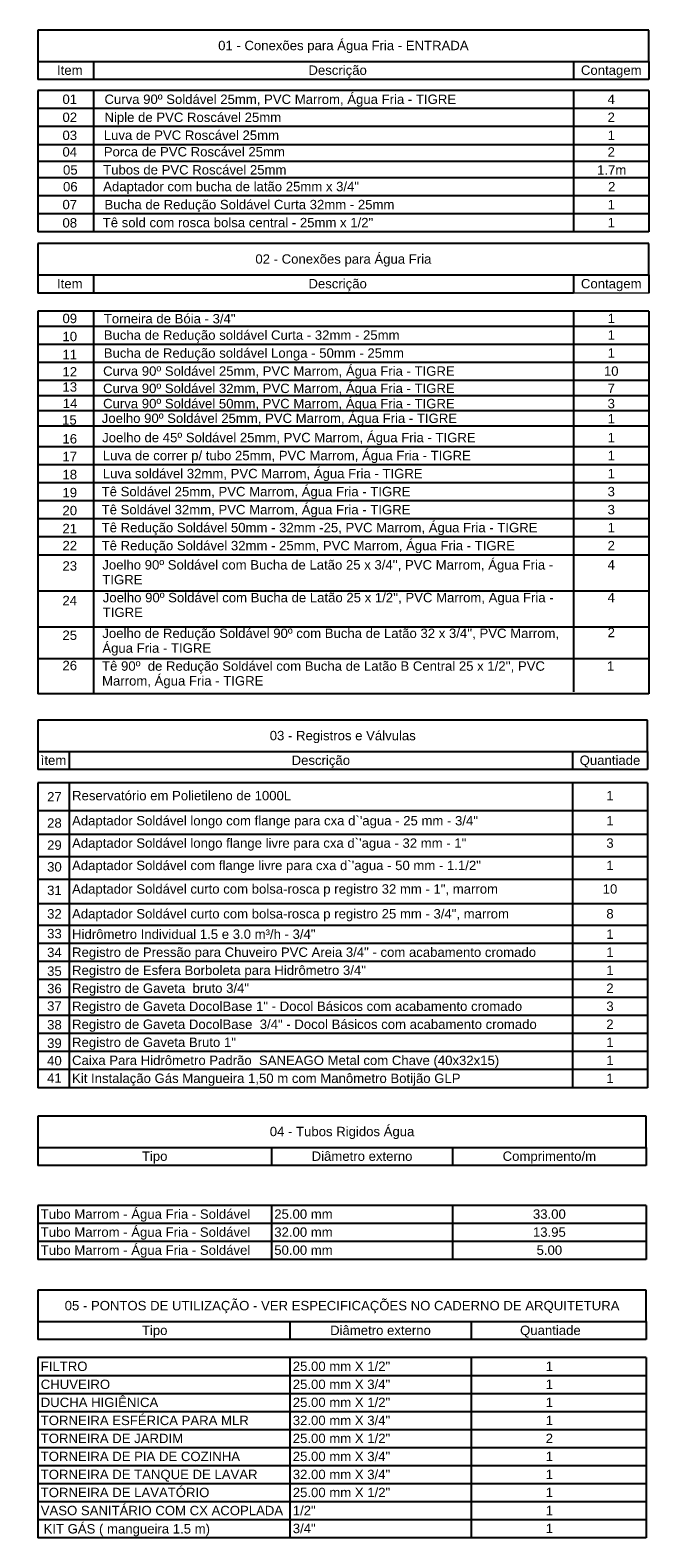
# Model space of a CAD drawing. Header units: millimetres. Extents: x -20654 to 2526, y -8238 to 977.
# Tile 65 of 218: x -10365.49 to -10356.54, y -4103.34 to -4081.52. Entities that reach past the tile are written whole.
import ezdxf

# ---------------------------------------------------------------- set-up
doc = ezdxf.new("R2010")
doc.units = ezdxf.units.MM
doc.layers.add('A-DETL-THIN', color=151, linetype='Continuous')
doc.layers.add('G-ANNO-SCHD', color=7, linetype='Continuous')
doc.styles.add('Arial_10', font='arial.ttf', dxfattribs={"height": 0.003175})

msp = doc.modelspace()

# ---------------------------------------------------------------- linework, layer by layer
at = {"layer": 'A-DETL-THIN', "lineweight": 9}
for p, q in [((-10356.539, -4085.326), (-10357.628, -4085.326)), ((-10361.731, -4103.081), (-10365.377, -4103.081))]:
    msp.add_line(p, q, dxfattribs=at)
at = {"layer": 'G-ANNO-SCHD'}
for p, q in [((-10365.377, -4081.522), (-10365.377, -4081.976)), ((-10356.539, -4081.522), (-10365.377, -4081.522)), ((-10356.539, -4081.976), (-10356.539, -4081.522)), ((-10365.377, -4081.976), (-10365.377, -4082.236)), ((-10365.377, -4081.976), (-10356.539, -4081.976)), ((-10364.571, -4081.976), (-10364.571, -4082.236)), ((-10357.628, -4081.976), (-10357.628, -4082.236)), ((-10356.539, -4081.976), (-10356.539, -4082.236)), ((-10364.455, -4082.236), (-10365.377, -4082.236)), ((-10357.628, -4082.236), (-10364.455, -4082.236)), ((-10356.539, -4082.236), (-10357.628, -4082.236)), ((-10364.455, -4082.397), (-10365.377, -4082.397)), ((-10365.377, -4082.397), (-10365.377, -4082.658)), ((-10364.571, -4082.397), (-10364.571, -4082.658)), ((-10357.628, -4082.397), (-10364.455, -4082.397)), ((-10356.539, -4082.397), (-10357.628, -4082.397)), ((-10357.628, -4082.397), (-10357.628, -4082.658)), ((-10356.539, -4082.397), (-10356.539, -4082.658)), ((-10364.455, -4082.658), (-10365.377, -4082.658)), ((-10365.377, -4082.658), (-10365.377, -4082.918)), ((-10364.571, -4082.658), (-10364.571, -4082.918)), ((-10357.628, -4082.658), (-10364.455, -4082.658)), ((-10356.539, -4082.658), (-10357.628, -4082.658)), ((-10357.628, -4082.658), (-10357.628, -4082.918)), ((-10356.539, -4082.658), (-10356.539, -4082.918)), ((-10364.455, -4082.918), (-10365.377, -4082.918)), ((-10365.377, -4082.918), (-10365.377, -4083.399)), ((-10364.571, -4082.918), (-10364.571, -4083.399)), ((-10357.628, -4082.918), (-10364.455, -4082.918)), ((-10356.539, -4082.918), (-10357.628, -4082.918)), ((-10357.628, -4082.918), (-10357.628, -4083.399)), ((-10356.539, -4082.918), (-10356.539, -4083.399)), ((-10364.462, -4083.184), (-10365.385, -4083.184)), ((-10357.635, -4083.184), (-10364.462, -4083.184)), ((-10356.547, -4083.184), (-10357.635, -4083.184)), ((-10364.462, -4083.424), (-10365.385, -4083.424)), ((-10365.377, -4083.399), (-10365.377, -4083.66)), ((-10364.571, -4083.399), (-10364.571, -4083.66)), ((-10357.635, -4083.424), (-10364.462, -4083.424)), ((-10356.547, -4083.424), (-10357.635, -4083.424)), ((-10357.628, -4083.399), (-10357.628, -4083.66)), ((-10356.539, -4083.399), (-10356.539, -4083.66)), ((-10364.455, -4083.66), (-10365.377, -4083.66)), ((-10365.377, -4083.66), (-10365.377, -4083.921)), ((-10364.571, -4083.66), (-10364.571, -4083.921)), ((-10357.628, -4083.66), (-10364.455, -4083.66)), ((-10356.539, -4083.66), (-10357.628, -4083.66)), ((-10357.628, -4083.66), (-10357.628, -4083.921)), ((-10356.539, -4083.66), (-10356.539, -4083.921)), ((-10364.455, -4083.921), (-10365.377, -4083.921)), ((-10365.377, -4083.921), (-10365.377, -4084.442)), ((-10364.571, -4083.921), (-10364.571, -4084.442)), ((-10357.628, -4083.921), (-10364.455, -4083.921)), ((-10356.539, -4083.921), (-10357.628, -4083.921)), ((-10357.628, -4083.921), (-10357.628, -4084.442)), ((-10356.539, -4083.921), (-10356.539, -4084.442)), ((-10364.455, -4084.181), (-10365.377, -4084.181)), ((-10357.628, -4084.181), (-10364.455, -4084.181)), ((-10356.539, -4084.181), (-10357.628, -4084.181)), ((-10364.455, -4084.442), (-10365.377, -4084.442)), ((-10357.628, -4084.442), (-10364.455, -4084.442)), ((-10356.539, -4084.442), (-10357.628, -4084.442)), ((-10365.377, -4084.612), (-10365.377, -4085.065)), ((-10356.539, -4084.612), (-10365.377, -4084.612)), ((-10356.539, -4085.065), (-10356.539, -4084.612)), ((-10365.377, -4085.065), (-10365.377, -4085.326)), ((-10365.377, -4085.065), (-10356.539, -4085.065)), ((-10364.571, -4085.065), (-10364.571, -4085.326)), ((-10357.628, -4085.065), (-10357.628, -4085.326)), ((-10356.539, -4085.065), (-10356.539, -4085.326)), ((-10364.455, -4085.326), (-10365.377, -4085.326)), ((-10357.628, -4085.326), (-10364.455, -4085.326)), ((-10364.455, -4085.589), (-10365.377, -4085.589)), ((-10365.377, -4085.589), (-10365.377, -4086.331)), ((-10364.455, -4085.589), (-10365.377, -4085.589)), ((-10364.571, -4085.589), (-10364.571, -4086.07)), ((-10357.628, -4085.589), (-10364.455, -4085.589)), ((-10357.628, -4085.589), (-10364.455, -4085.589)), ((-10356.539, -4085.589), (-10357.628, -4085.589)), ((-10357.628, -4085.589), (-10357.628, -4086.07)), ((-10356.539, -4085.589), (-10357.628, -4085.589)), ((-10356.539, -4085.589), (-10356.539, -4086.331)), ((-10364.455, -4085.809), (-10365.377, -4085.809)), ((-10364.571, -4085.809), (-10364.571, -4086.07)), ((-10357.628, -4085.809), (-10364.455, -4085.809)), ((-10356.539, -4085.809), (-10357.628, -4085.809)), ((-10357.628, -4085.809), (-10357.628, -4086.07)), ((-10364.455, -4086.07), (-10365.377, -4086.07)), ((-10364.455, -4086.07), (-10365.377, -4086.07)), ((-10364.571, -4086.07), (-10364.571, -4086.331)), ((-10357.628, -4086.07), (-10364.455, -4086.07)), ((-10357.628, -4086.07), (-10364.455, -4086.07)), ((-10356.539, -4086.07), (-10357.628, -4086.07)), ((-10356.539, -4086.07), (-10357.628, -4086.07)), ((-10357.628, -4086.07), (-10357.628, -4086.331)), ((-10364.455, -4086.331), (-10365.377, -4086.331)), ((-10365.377, -4086.331), (-10365.377, -4086.592)), ((-10365.377, -4086.331), (-10365.377, -4087.031)), ((-10364.455, -4086.331), (-10365.377, -4086.331)), ((-10364.571, -4086.331), (-10364.571, -4086.812)), ((-10364.571, -4086.331), (-10364.571, -4086.592)), ((-10364.571, -4086.331), (-10364.571, -4086.592)), ((-10357.628, -4086.331), (-10364.455, -4086.331)), ((-10357.628, -4086.331), (-10364.455, -4086.331)), ((-10356.539, -4086.331), (-10357.628, -4086.331)), ((-10357.628, -4086.331), (-10357.628, -4087.031)), ((-10357.628, -4086.331), (-10357.628, -4086.592)), ((-10357.628, -4086.331), (-10357.628, -4086.592)), ((-10356.539, -4086.331), (-10357.628, -4086.331)), ((-10356.539, -4086.331), (-10356.539, -4086.812)), ((-10356.539, -4086.331), (-10356.539, -4086.592)), ((-10364.455, -4086.592), (-10365.377, -4086.592)), ((-10357.628, -4086.592), (-10364.455, -4086.592)), ((-10356.539, -4086.592), (-10357.628, -4086.592)), ((-10364.455, -4086.812), (-10365.377, -4086.812)), ((-10364.571, -4086.812), (-10364.571, -4088.075)), ((-10357.628, -4086.812), (-10364.455, -4086.812)), ((-10356.539, -4086.812), (-10357.628, -4086.812)), ((-10356.539, -4086.812), (-10356.539, -4088.075)), ((-10365.377, -4087.031), (-10365.377, -4088.075)), ((-10364.455, -4087.031), (-10365.377, -4087.031)), ((-10357.628, -4087.031), (-10364.455, -4087.031)), ((-10357.628, -4087.031), (-10357.628, -4088.075)), ((-10356.539, -4087.031), (-10357.628, -4087.031)), ((-10357.628, -4087.251), (-10365.377, -4087.251)), ((-10356.539, -4087.251), (-10357.628, -4087.251)), ((-10357.628, -4087.292), (-10357.628, -4087.553)), ((-10364.455, -4087.553), (-10365.377, -4087.553)), ((-10357.628, -4087.553), (-10364.455, -4087.553)), ((-10356.539, -4087.553), (-10357.628, -4087.553)), ((-10364.455, -4087.814), (-10365.377, -4087.814)), ((-10357.628, -4087.814), (-10364.455, -4087.814)), ((-10356.539, -4087.814), (-10357.628, -4087.814)), ((-10365.377, -4088.075), (-10365.377, -4088.335)), ((-10364.455, -4088.075), (-10365.377, -4088.075)), ((-10364.571, -4088.075), (-10364.571, -4088.335)), ((-10357.628, -4088.075), (-10364.455, -4088.075)), ((-10357.628, -4088.075), (-10357.628, -4088.335)), ((-10356.539, -4088.075), (-10357.628, -4088.075)), ((-10356.539, -4088.075), (-10356.539, -4088.335)), ((-10364.455, -4088.335), (-10365.377, -4088.335)), ((-10365.377, -4088.335), (-10365.377, -4088.596)), ((-10364.571, -4088.335), (-10364.571, -4088.596)), ((-10357.628, -4088.335), (-10364.455, -4088.335)), ((-10356.539, -4088.335), (-10357.628, -4088.335)), ((-10356.539, -4088.335), (-10357.628, -4088.335)), ((-10357.628, -4088.335), (-10357.628, -4088.596)), ((-10356.539, -4088.335), (-10356.539, -4088.596)), ((-10364.455, -4088.596), (-10365.377, -4088.596)), ((-10365.377, -4088.596), (-10365.377, -4088.857)), ((-10364.455, -4088.596), (-10365.377, -4088.596)), ((-10364.571, -4088.596), (-10364.571, -4088.857)), ((-10357.628, -4088.596), (-10364.455, -4088.596)), ((-10357.628, -4088.596), (-10364.455, -4088.596)), ((-10356.539, -4088.596), (-10357.628, -4088.596)), ((-10357.628, -4088.596), (-10357.628, -4088.857)), ((-10356.539, -4088.596), (-10357.628, -4088.596)), ((-10356.539, -4088.596), (-10356.539, -4088.857)), ((-10364.455, -4088.857), (-10365.377, -4088.857)), ((-10365.377, -4088.857), (-10365.377, -4089.118)), ((-10364.571, -4088.857), (-10364.571, -4089.118)), ((-10357.628, -4088.857), (-10364.455, -4088.857)), ((-10356.539, -4088.857), (-10357.628, -4088.857)), ((-10357.628, -4088.857), (-10357.628, -4089.118)), ((-10356.539, -4088.857), (-10356.539, -4089.118)), ((-10364.455, -4089.118), (-10365.377, -4089.118)), ((-10365.377, -4089.118), (-10365.377, -4089.379)), ((-10365.377, -4089.159), (-10365.377, -4091.127)), ((-10364.571, -4089.118), (-10364.571, -4089.379)), ((-10364.571, -4089.159), (-10364.571, -4091.127)), ((-10357.628, -4089.118), (-10364.455, -4089.118)), ((-10356.539, -4089.118), (-10357.628, -4089.118)), ((-10357.628, -4089.118), (-10357.628, -4089.379)), ((-10357.628, -4089.159), (-10357.628, -4091.097)), ((-10356.539, -4089.118), (-10356.539, -4089.379)), ((-10356.539, -4089.159), (-10356.539, -4091.127)), ((-10364.455, -4089.639), (-10365.377, -4089.639)), ((-10364.455, -4089.639), (-10365.377, -4089.639)), ((-10357.628, -4089.639), (-10364.455, -4089.639)), ((-10357.628, -4089.639), (-10364.455, -4089.639)), ((-10356.539, -4089.639), (-10357.628, -4089.639)), ((-10356.539, -4089.639), (-10357.628, -4089.639)), ((-10364.455, -4090.16), (-10365.377, -4090.16)), ((-10357.628, -4090.16), (-10364.455, -4090.16)), ((-10356.539, -4090.16), (-10357.628, -4090.16)), ((-10364.455, -4090.622), (-10365.377, -4090.622)), ((-10357.628, -4090.622), (-10364.455, -4090.622)), ((-10356.539, -4090.622), (-10357.628, -4090.622)), ((-10364.455, -4091.127), (-10365.377, -4091.127)), ((-10357.628, -4091.127), (-10364.455, -4091.127)), ((-10356.539, -4091.127), (-10357.628, -4091.127)), ((-10365.377, -4091.509), (-10365.377, -4091.962)), ((-10356.556, -4091.509), (-10365.377, -4091.509)), ((-10356.556, -4091.962), (-10356.556, -4091.509)), ((-10365.377, -4091.962), (-10365.377, -4092.223)), ((-10365.377, -4091.962), (-10356.556, -4091.962)), ((-10364.924, -4091.962), (-10364.924, -4092.223)), ((-10357.645, -4091.962), (-10357.645, -4092.223)), ((-10356.556, -4091.962), (-10356.556, -4092.223)), ((-10364.924, -4092.223), (-10365.377, -4092.223)), ((-10357.645, -4092.223), (-10364.924, -4092.223)), ((-10356.556, -4092.223), (-10357.645, -4092.223)), ((-10364.924, -4092.414), (-10365.377, -4092.414)), ((-10365.377, -4092.414), (-10365.377, -4093.485)), ((-10357.645, -4092.414), (-10364.924, -4092.414)), ((-10364.924, -4092.414), (-10364.924, -4093.485)), ((-10357.645, -4092.414), (-10357.645, -4094.48)), ((-10356.556, -4092.414), (-10357.645, -4092.414)), ((-10356.556, -4092.414), (-10356.556, -4093.485)), ((-10364.924, -4092.818), (-10365.377, -4092.818)), ((-10364.924, -4092.818), (-10365.377, -4092.818)), ((-10357.645, -4092.818), (-10364.924, -4092.818)), ((-10357.645, -4092.818), (-10364.924, -4092.818)), ((-10356.556, -4092.818), (-10357.645, -4092.818)), ((-10356.556, -4092.818), (-10357.645, -4092.818)), ((-10364.924, -4093.161), (-10365.377, -4093.161)), ((-10364.924, -4093.161), (-10365.377, -4093.161)), ((-10357.645, -4093.161), (-10364.924, -4093.161)), ((-10357.645, -4093.161), (-10364.924, -4093.161)), ((-10356.556, -4093.161), (-10357.645, -4093.161)), ((-10356.556, -4093.161), (-10357.645, -4093.161)), ((-10365.377, -4093.485), (-10365.377, -4094.48)), ((-10364.924, -4093.485), (-10365.377, -4093.485)), ((-10364.924, -4093.485), (-10364.924, -4094.537)), ((-10357.645, -4093.485), (-10364.924, -4093.485)), ((-10356.556, -4093.485), (-10357.645, -4093.485)), ((-10356.556, -4093.485), (-10356.556, -4094.48)), ((-10364.935, -4093.813), (-10365.389, -4093.813)), ((-10357.657, -4093.813), (-10364.935, -4093.813)), ((-10356.568, -4093.813), (-10357.657, -4093.813)), ((-10364.924, -4094.168), (-10365.377, -4094.168)), ((-10357.645, -4094.168), (-10364.924, -4094.168)), ((-10356.556, -4094.168), (-10357.645, -4094.168)), ((-10364.924, -4094.48), (-10365.377, -4094.48)), ((-10365.377, -4094.48), (-10365.377, -4094.741)), ((-10357.645, -4094.48), (-10364.924, -4094.48)), ((-10364.924, -4094.48), (-10364.924, -4094.741)), ((-10356.556, -4094.48), (-10357.645, -4094.48)), ((-10357.645, -4094.48), (-10357.645, -4094.741)), ((-10356.556, -4094.48), (-10356.556, -4094.741)), ((-10364.924, -4094.741), (-10365.377, -4094.741)), ((-10364.924, -4094.741), (-10365.377, -4094.741)), ((-10365.377, -4094.741), (-10365.377, -4095.001)), ((-10364.924, -4094.741), (-10365.377, -4094.741)), ((-10357.645, -4094.741), (-10364.924, -4094.741)), ((-10357.645, -4094.741), (-10364.924, -4094.741)), ((-10364.924, -4094.741), (-10364.924, -4095.001)), ((-10357.645, -4094.741), (-10364.924, -4094.741)), ((-10356.556, -4094.741), (-10357.645, -4094.741)), ((-10356.556, -4094.741), (-10357.645, -4094.741)), ((-10357.645, -4094.741), (-10357.645, -4095.001)), ((-10356.556, -4094.741), (-10357.645, -4094.741)), ((-10356.556, -4094.741), (-10356.556, -4095.001)), ((-10364.924, -4095.001), (-10365.377, -4095.001)), ((-10365.377, -4095.001), (-10365.377, -4095.262)), ((-10357.645, -4095.001), (-10364.924, -4095.001)), ((-10364.924, -4095.001), (-10364.924, -4096.827)), ((-10356.556, -4095.001), (-10357.645, -4095.001)), ((-10357.645, -4095.001), (-10357.645, -4095.262)), ((-10356.556, -4095.001), (-10356.556, -4095.262)), ((-10364.924, -4095.262), (-10365.377, -4095.262)), ((-10365.377, -4095.262), (-10365.377, -4095.523)), ((-10357.645, -4095.262), (-10364.924, -4095.262)), ((-10356.556, -4095.262), (-10357.645, -4095.262)), ((-10357.645, -4095.262), (-10357.645, -4095.523)), ((-10356.556, -4095.262), (-10356.556, -4095.523)), ((-10357.645, -4095.523), (-10365.377, -4095.523)), ((-10365.377, -4095.523), (-10365.377, -4096.044)), ((-10356.556, -4095.523), (-10357.645, -4095.523)), ((-10357.645, -4095.523), (-10357.645, -4096.044)), ((-10356.556, -4095.523), (-10356.556, -4096.044)), ((-10357.645, -4095.784), (-10365.377, -4095.784)), ((-10357.645, -4095.784), (-10365.377, -4095.784)), ((-10356.556, -4095.784), (-10357.645, -4095.784)), ((-10356.556, -4095.784), (-10357.645, -4095.784)), ((-10365.377, -4096.044), (-10365.377, -4096.305)), ((-10357.645, -4096.044), (-10365.377, -4096.044)), ((-10357.645, -4096.044), (-10357.645, -4096.305)), ((-10356.556, -4096.044), (-10357.645, -4096.044)), ((-10356.556, -4096.044), (-10356.556, -4096.305)), ((-10357.645, -4096.305), (-10365.377, -4096.305)), ((-10357.645, -4096.305), (-10365.377, -4096.305)), ((-10357.645, -4096.305), (-10365.377, -4096.305)), ((-10365.377, -4096.305), (-10365.377, -4096.566)), ((-10356.556, -4096.305), (-10357.645, -4096.305)), ((-10356.556, -4096.305), (-10357.645, -4096.305)), ((-10356.556, -4096.305), (-10357.645, -4096.305)), ((-10357.645, -4096.305), (-10357.645, -4096.566)), ((-10356.556, -4096.305), (-10356.556, -4096.566)), ((-10357.645, -4096.566), (-10365.377, -4096.566)), ((-10357.645, -4096.566), (-10365.377, -4096.566)), ((-10357.645, -4096.566), (-10365.377, -4096.566)), ((-10357.645, -4096.566), (-10365.377, -4096.566)), ((-10365.377, -4096.566), (-10365.377, -4096.827)), ((-10356.556, -4096.566), (-10357.645, -4096.566)), ((-10356.556, -4096.566), (-10357.645, -4096.566)), ((-10356.556, -4096.566), (-10357.645, -4096.566)), ((-10356.556, -4096.566), (-10357.645, -4096.566)), ((-10357.645, -4096.566), (-10357.645, -4096.827)), ((-10356.556, -4096.566), (-10356.556, -4096.827)), ((-10357.645, -4096.827), (-10365.377, -4096.827)), ((-10356.556, -4096.827), (-10357.645, -4096.827)), ((-10365.377, -4097.24), (-10365.377, -4097.693)), ((-10356.577, -4097.24), (-10365.377, -4097.24)), ((-10356.577, -4097.693), (-10356.577, -4097.24)), ((-10365.377, -4097.693), (-10365.377, -4097.954)), ((-10365.377, -4097.693), (-10356.577, -4097.693)), ((-10361.999, -4097.693), (-10361.999, -4097.954)), ((-10359.378, -4097.693), (-10359.378, -4097.954)), ((-10356.577, -4097.693), (-10356.577, -4097.954)), ((-10361.999, -4097.954), (-10365.377, -4097.954)), ((-10359.378, -4097.954), (-10361.999, -4097.954)), ((-10356.577, -4097.954), (-10359.378, -4097.954)), ((-10361.999, -4098.531), (-10365.377, -4098.531)), ((-10361.999, -4098.531), (-10365.377, -4098.531)), ((-10365.377, -4098.531), (-10365.377, -4098.792)), ((-10361.999, -4098.531), (-10365.377, -4098.531)), ((-10359.378, -4098.531), (-10361.999, -4098.531)), ((-10361.999, -4098.531), (-10361.999, -4098.792)), ((-10356.577, -4098.531), (-10359.378, -4098.531)), ((-10356.577, -4098.531), (-10359.378, -4098.531)), ((-10359.378, -4098.531), (-10359.378, -4098.792)), ((-10359.378, -4098.531), (-10359.378, -4098.792)), ((-10356.577, -4098.531), (-10356.577, -4098.792)), ((-10356.577, -4098.531), (-10356.577, -4098.792)), ((-10361.999, -4098.792), (-10365.377, -4098.792)), ((-10365.377, -4098.792), (-10365.377, -4099.053)), ((-10359.378, -4098.792), (-10361.999, -4098.792)), ((-10361.999, -4098.792), (-10361.999, -4099.053)), ((-10356.577, -4098.792), (-10359.378, -4098.792)), ((-10359.378, -4098.792), (-10359.378, -4099.053)), ((-10356.577, -4098.792), (-10356.577, -4099.053)), ((-10361.999, -4099.053), (-10365.377, -4099.053)), ((-10361.999, -4099.053), (-10365.377, -4099.053)), ((-10365.377, -4099.053), (-10365.377, -4099.313)), ((-10359.378, -4099.053), (-10361.999, -4099.053)), ((-10359.378, -4099.053), (-10361.999, -4099.053)), ((-10361.999, -4099.053), (-10361.999, -4099.313)), ((-10356.577, -4099.053), (-10359.378, -4099.053)), ((-10356.577, -4099.053), (-10359.378, -4099.053)), ((-10359.378, -4099.053), (-10359.378, -4099.313)), ((-10356.577, -4099.053), (-10356.577, -4099.313)), ((-10361.999, -4099.313), (-10365.377, -4099.313)), ((-10359.378, -4099.313), (-10361.999, -4099.313)), ((-10356.577, -4099.313), (-10359.378, -4099.313)), ((-10365.377, -4099.759), (-10365.377, -4100.212)), ((-10356.577, -4099.759), (-10365.377, -4099.759)), ((-10356.577, -4100.212), (-10356.577, -4099.759)), ((-10365.377, -4100.212), (-10356.577, -4100.212)), ((-10365.377, -4100.212), (-10365.377, -4100.473)), ((-10361.731, -4100.212), (-10361.731, -4100.473)), ((-10359.11, -4100.212), (-10359.11, -4100.473)), ((-10356.577, -4100.212), (-10356.577, -4100.473)), ((-10361.731, -4100.473), (-10365.377, -4100.473)), ((-10359.11, -4100.473), (-10361.731, -4100.473)), ((-10356.577, -4100.473), (-10359.378, -4100.473)), ((-10361.731, -4100.734), (-10365.377, -4100.734)), ((-10365.377, -4100.734), (-10365.377, -4100.995)), ((-10365.377, -4100.734), (-10365.377, -4103.342)), ((-10356.577, -4100.734), (-10361.731, -4100.734)), ((-10361.731, -4100.734), (-10361.731, -4100.995)), ((-10361.731, -4100.734), (-10361.731, -4103.081)), ((-10359.11, -4100.734), (-10359.11, -4100.995)), ((-10356.577, -4100.734), (-10356.577, -4100.995)), ((-10361.731, -4100.995), (-10365.377, -4100.995)), ((-10365.377, -4100.995), (-10365.377, -4101.256)), ((-10359.11, -4100.995), (-10361.731, -4100.995)), ((-10361.731, -4100.995), (-10361.731, -4101.256)), ((-10356.577, -4100.995), (-10359.378, -4100.995)), ((-10359.11, -4100.995), (-10359.11, -4101.256)), ((-10356.577, -4100.995), (-10356.577, -4101.256)), ((-10361.731, -4101.256), (-10365.377, -4101.256)), ((-10365.377, -4101.256), (-10365.377, -4101.777)), ((-10359.11, -4101.256), (-10361.731, -4101.256)), ((-10361.731, -4101.256), (-10361.731, -4101.516)), ((-10356.577, -4101.256), (-10359.378, -4101.256)), ((-10359.11, -4101.256), (-10359.11, -4101.516)), ((-10356.577, -4101.256), (-10356.577, -4101.516)), ((-10361.731, -4101.516), (-10365.377, -4101.516)), ((-10365.377, -4101.516), (-10365.377, -4102.038)), ((-10359.11, -4101.516), (-10361.731, -4101.516)), ((-10361.731, -4101.516), (-10361.731, -4101.777)), ((-10356.577, -4101.516), (-10359.378, -4101.516)), ((-10359.11, -4101.516), (-10359.11, -4101.777)), ((-10356.577, -4101.516), (-10356.577, -4101.777)), ((-10361.731, -4101.777), (-10365.377, -4101.777)), ((-10359.11, -4101.777), (-10361.731, -4101.777)), ((-10361.731, -4101.777), (-10361.731, -4102.038)), ((-10356.577, -4101.777), (-10359.378, -4101.777)), ((-10359.11, -4101.777), (-10359.11, -4102.038)), ((-10356.577, -4101.777), (-10356.577, -4102.038)), ((-10361.731, -4102.038), (-10365.377, -4102.038)), ((-10361.731, -4102.038), (-10365.377, -4102.038)), ((-10359.11, -4102.038), (-10361.731, -4102.038)), ((-10359.11, -4102.038), (-10361.731, -4102.038)), ((-10361.731, -4102.038), (-10361.731, -4102.299)), ((-10356.577, -4102.038), (-10359.378, -4102.038)), ((-10356.577, -4102.038), (-10359.378, -4102.038)), ((-10359.11, -4102.038), (-10359.11, -4102.299)), ((-10356.577, -4102.038), (-10356.577, -4102.299)), ((-10361.731, -4102.299), (-10365.377, -4102.299)), ((-10359.11, -4102.299), (-10361.731, -4102.299)), ((-10361.731, -4102.299), (-10361.731, -4102.559)), ((-10356.577, -4102.299), (-10359.378, -4102.299)), ((-10359.11, -4102.299), (-10359.11, -4102.559)), ((-10356.577, -4102.299), (-10356.577, -4102.559)), ((-10361.731, -4102.559), (-10365.377, -4102.559)), ((-10359.11, -4102.559), (-10361.731, -4102.559)), ((-10361.731, -4102.559), (-10361.731, -4102.82)), ((-10356.577, -4102.559), (-10359.378, -4102.559)), ((-10359.11, -4102.559), (-10359.11, -4102.82)), ((-10356.577, -4102.559), (-10356.577, -4102.82)), ((-10361.731, -4102.82), (-10365.377, -4102.82)), ((-10359.11, -4102.82), (-10361.731, -4102.82)), ((-10361.731, -4102.82), (-10361.731, -4103.081)), ((-10356.577, -4102.82), (-10359.378, -4102.82)), ((-10359.11, -4102.82), (-10359.11, -4103.081)), ((-10356.577, -4102.82), (-10356.577, -4103.081)), ((-10361.731, -4103.081), (-10365.377, -4103.081)), ((-10359.11, -4103.081), (-10361.731, -4103.081)), ((-10359.11, -4103.081), (-10361.731, -4103.081)), ((-10361.731, -4103.081), (-10361.731, -4103.342)), ((-10356.577, -4103.081), (-10359.378, -4103.081)), ((-10356.577, -4103.081), (-10359.378, -4103.081)), ((-10359.11, -4103.081), (-10359.11, -4103.342)), ((-10356.577, -4103.081), (-10356.577, -4103.342)), ((-10361.731, -4103.342), (-10365.377, -4103.342)), ((-10359.11, -4103.342), (-10361.731, -4103.342)), ((-10356.577, -4103.342), (-10359.378, -4103.342))]:
    msp.add_line(p, q, dxfattribs=at)

# ---------------------------------------------------------------- texts
at = {"layer": 'G-ANNO-SCHD', "line_spacing_factor": 0.941778, "style": 'Arial_10'}
for s, insert, char_height, width, attachment_point in [('01 - Conexões para Água Fria - ENTRADA', (-10360.958, -4081.676), 0.13606, 7.14452, 2), ('Item', (-10364.916, -4082.033), 0.1361, 0.4414, 2), ('Descrição', (-10361.041, -4082.033), 0.1361, 1.00772, 2), ('Contagem', (-10357.083, -4082.033), 0.1361, 1.04769, 2), ('01', (-10364.916, -4082.454), 0.1361, 0.7562, 2), ('Curva 90º Soldável 25mm, PVC Marrom, Água Fria - TIGRE', (-10364.414, -4082.454), 0.13606, 6.13958, 1), ('4', (-10357.083, -4082.454), 0.136, 0.18079, 2), ('02', (-10364.916, -4082.715), 0.1361, 0.25318, 2), ('Niple de PVC Roscável 25mm', (-10364.414, -4082.715), 0.13606, 6.13958, 1), ('2', (-10357.083, -4082.715), 0.136, 0.12659, 2), ('03', (-10364.916, -4082.976), 0.1361, 0.7562, 2), ('Luva de PVC Roscável 25mm', (-10364.424, -4082.974), 0.13606, 5.56493, 1), ('1', (-10357.083, -4082.976), 0.136, 0.12659, 2), ('04', (-10364.916, -4083.216), 0.1361, 0.7562, 2), ('Porca de PVC Roscável 25mm', (-10364.424, -4083.214), 0.13606, 5.56493, 1), ('2', (-10357.083, -4083.216), 0.136, 0.12659, 2), ('05', (-10364.908, -4083.477), 0.1361, 0.7562, 2), ('Tubos de PVC Roscável 25mm', (-10364.433, -4083.475), 0.13606, 5.56493, 1), ('1.7m', (-10357.076, -4083.477), 0.1361, 0.12659, 2), ('06', (-10364.908, -4083.719), 0.1361, 0.7562, 2), ('Adaptador com bucha de latão 25mm x 3/4"', (-10364.433, -4083.717), 0.13606, 5.56493, 1), ('2', (-10357.076, -4083.719), 0.136, 0.12659, 2), ('07', (-10364.916, -4083.978), 0.1361, 0.25318, 2), ('Bucha de Redução Soldável Curta 32mm - 25mm', (-10364.414, -4083.978), 0.13606, 5.33507, 1), ('1', (-10357.083, -4083.978), 0.136, 0.12659, 2), ('Tê sold com rosca bolsa central - 25mm x 1/2"', (-10364.439, -4084.239), 0.13606, 5.33507, 1), ('1', (-10357.083, -4084.239), 0.136, 0.12659, 2), ('08', (-10364.916, -4084.243), 0.1361, 0.25318, 2), ('02 - Conexões para Água Fria', (-10360.958, -4084.766), 0.13606, 2.90489, 2), ('Descrição', (-10361.041, -4085.123), 0.1361, 1.00772, 2), ('Item', (-10364.916, -4085.123), 0.1361, 0.4414, 2), ('Contagem', (-10357.083, -4085.123), 0.1361, 1.04769, 2), ('09', (-10364.916, -4085.626), 0.1361, 0.7562, 2), ('Torneira de Bóia - 3/4"', (-10364.424, -4085.63), 0.13606, 6.13958, 1), ('1', (-10357.083, -4085.626), 0.136, 0.25318, 2), ('10', (-10364.916, -4085.887), 0.1361, 0.25318, 2), ('Bucha de Redução soldável Curta - 32mm - 25mm', (-10364.424, -4085.867), 0.13606, 6.13958, 1), ('1', (-10357.083, -4085.867), 0.136, 0.25318, 2), ('11', (-10364.916, -4086.148), 0.1361, 0.25318, 2), ('Bucha de Redução soldável Longa - 50mm - 25mm', (-10364.424, -4086.127), 0.13606, 6.13958, 1), ('1', (-10357.083, -4086.127), 0.136, 0.25318, 2), ('12', (-10364.916, -4086.398), 0.1361, 0.25318, 2), ('Curva 90º Soldável 25mm, PVC Marrom, Água Fria - TIGRE', (-10364.434, -4086.388), 0.13606, 6.13958, 1), ('10', (-10357.083, -4086.388), 0.1361, 0.12659, 2), ('13', (-10364.916, -4086.618), 0.1361, 0.25318, 2), ('Curva 90º Soldável 32mm, PVC Marrom, Água Fria - TIGRE', (-10364.434, -4086.638), 0.13606, 6.13958, 1), ('7', (-10357.083, -4086.638), 0.136, 0.12659, 2), ('14', (-10364.911, -4086.856), 0.1361, 0.25318, 2), ('Curva 90º Soldável 50mm, PVC Marrom, Água Fria - TIGRE', (-10364.434, -4086.858), 0.13606, 6.13958, 1), ('3', (-10357.083, -4086.858), 0.136, 0.12659, 2), ('Joelho 90º Soldável 25mm, PVC Marrom, Água Fria - TIGRE', (-10364.453, -4087.071), 0.13606, 6.13958, 1), ('15', (-10364.921, -4087.095), 0.1361, 0.25318, 2), ('1', (-10357.083, -4087.078), 0.136, 0.12659, 2), ('16', (-10364.916, -4087.368), 0.1361, 0.25318, 2), ('Joelho de 45º Soldável 25mm, PVC Marrom, Água Fria - TIGRE', (-10364.448, -4087.35), 0.13606, 5.56493, 1), ('1', (-10357.083, -4087.35), 0.136, 0.12659, 2), ('17', (-10364.916, -4087.624), 0.1361, 0.25318, 2), ('Luva de correr p/ tubo 25mm, PVC Marrom, Água Fria - TIGRE', (-10364.438, -4087.61), 0.13606, 5.56493, 1), ('1', (-10357.083, -4087.61), 0.136, 0.12659, 2), ('18', (-10364.916, -4087.885), 0.1361, 0.25318, 2), ('Luva soldável 32mm, PVC Marrom, Água Fria - TIGRE', (-10364.438, -4087.871), 0.13606, 5.56493, 1), ('1', (-10357.083, -4087.871), 0.136, 0.12659, 2), ('19', (-10364.916, -4088.146), 0.1361, 0.25318, 2), ('Tê Soldável 25mm, PVC Marrom, Água Fria - TIGRE', (-10364.455, -4088.132), 0.13606, 5.33507, 1), ('3', (-10357.083, -4088.132), 0.136, 0.12659, 2), ('Tê Soldável 32mm, PVC Marrom, Água Fria - TIGRE', (-10364.455, -4088.393), 0.13606, 5.33507, 1), ('20', (-10364.916, -4088.406), 0.1361, 0.25318, 2), ('3', (-10357.083, -4088.393), 0.136, 0.12659, 2), ('21', (-10364.916, -4088.667), 0.1361, 0.25318, 2), ('Tê Redução Soldável 50mm - 32mm -25, PVC Marrom, Água Fria - TIGRE', (-10364.455, -4088.653), 0.13606, 7.42138, 1), ('1', (-10357.083, -4088.653), 0.136, 0.12659, 2), ('22', (-10364.916, -4088.914), 0.1361, 0.25318, 2), ('Tê Redução Soldável 32mm - 25mm, PVC Marrom, Água Fria - TIGRE', (-10364.455, -4088.914), 0.13606, 7.42138, 1), ('2', (-10357.083, -4088.914), 0.136, 0.12659, 2), ('23', (-10364.916, -4089.208), 0.1361, 0.25318, 2), ("Joelho 90º Soldável com Bucha de Latão 25 x 3/4'', PVC Marrom, Água Fria -\\PTIGRE", (-10364.445, -4089.192), 0.13606, 7.79856, 1), ('4', (-10357.083, -4089.192), 0.136, 0.12659, 2), ("Joelho 90º Soldável com Bucha de Latão 25 x 1/2'', PVC Marrom, Água Fria -\\PTIGRE", (-10364.439, -4089.666), 0.13606, 7.79856, 1), ('4', (-10357.083, -4089.666), 0.136, 0.12659, 2), ('24', (-10364.916, -4089.709), 0.1361, 0.25318, 2), ('25', (-10364.916, -4090.211), 0.1361, 0.25318, 2), ("Joelho de Redução Soldável 90º com Bucha de Latão 32 x 3/4'', PVC Marrom, \\PÁgua Fria - TIGRE", (-10364.445, -4090.183), 0.13606, 7.79856, 1), ('2', (-10357.083, -4090.171), 0.136, 0.12659, 2), ('26', (-10364.916, -4090.649), 0.1361, 0.25318, 2), ("Tê 90º  de Redução Soldável com Bucha de Latão B Central 25 x 1/2'', PVC\\PMarrom, Água Fria - TIGRE", (-10364.449, -4090.657), 0.13606, 7.79856, 1), ('1', (-10357.093, -4090.657), 0.136, 0.12659, 2), ('03 - Registros e Válvulas', (-10360.967, -4091.663), 0.13606, 2.38687, 2), ('ìtem', (-10365.151, -4092.02), 0.1361, 0.4414, 2), ('Descrição', (-10361.284, -4092.02), 0.1361, 1.00772, 2), ('Quantiade', (-10357.101, -4092.02), 0.1361, 1.04936, 2), ('Reservatório em Polietileno de 1000L', (-10364.883, -4092.532), 0.13606, 8.35322, 1), ('1', (-10357.101, -4092.532), 0.136, 0.12659, 2), ('27', (-10365.138, -4092.549), 0.1361, 0.25318, 2), ('28', (-10365.138, -4092.928), 0.1361, 0.25318, 2), ('Adaptador Soldável longo com flange para cxa d`\'agua - 25 mm - 3/4"', (-10364.883, -4092.895), 0.13606, 8.35322, 1), ('1', (-10357.101, -4092.895), 0.136, 0.12659, 2), ('29', (-10365.138, -4093.248), 0.1361, 0.25318, 2), ('Adaptador Soldável longo flange livre para cxa d`\'agua - 32 mm - 1"', (-10364.883, -4093.219), 0.13606, 8.35322, 1), ('3', (-10357.101, -4093.219), 0.136, 0.12659, 2), ('30', (-10365.138, -4093.563), 0.1361, 0.25318, 2), ('\\pt6.39467;Adaptador Soldável com flange livre para cxa d`\'agua - 50 mm - 1.1/2"', (-10364.883, -4093.542), 0.13606, 8.35322, 1), ('1', (-10357.101, -4093.542), 0.136, 0.12659, 2), ('31', (-10365.138, -4093.903), 0.1361, 0.25318, 2), ('Adaptador Soldável curto com bolsa-rosca p registro 32 mm - 1", marrom', (-10364.883, -4093.883), 0.13606, 8.35322, 1), ('10', (-10357.101, -4093.883), 0.1361, 0.12659, 2), ('32', (-10365.138, -4094.243), 0.1361, 0.25318, 2), ('Adaptador Soldável curto com bolsa-rosca p registro 25 mm - 3/4", marrom', (-10364.883, -4094.242), 0.13606, 8.35322, 1), ('8', (-10357.101, -4094.242), 0.136, 0.12659, 2), ('33', (-10365.138, -4094.529), 0.1361, 0.25318, 2), ('Hidrômetro Individual 1.5 e 3.0 m³/h - 3/4"', (-10364.883, -4094.537), 0.13606, 8.23829, 1), ('1', (-10357.101, -4094.537), 0.136, 0.12659, 2), ('34', (-10365.138, -4094.801), 0.1361, 0.25318, 2), ('Registro de Pressão para Chuveiro PVC Areia 3/4" - com acabamento cromado', (-10364.883, -4094.798), 0.13606, 8.21109, 1), ('1', (-10357.101, -4094.798), 0.136, 0.12659, 2), ('35', (-10365.138, -4095.072), 0.1361, 0.25318, 2), ('Registro de Esfera Borboleta para Hidrômetro 3/4"', (-10364.883, -4095.059), 0.13606, 5.10521, 1), ('1', (-10357.101, -4095.059), 0.136, 0.12659, 2), ('36', (-10365.138, -4095.324), 0.1361, 0.25318, 2), ('Registro de Gaveta  bruto 3/4"', (-10364.883, -4095.319), 0.13606, 5.10521, 1), ('2', (-10357.101, -4095.319), 0.136, 0.12659, 2), ('37', (-10365.138, -4095.577), 0.1361, 0.25318, 2), ('Registro de Gaveta DocolBase 1" - Docol Básicos com acabamento cromado', (-10364.883, -4095.58), 0.13606, 7.50796, 1), ('3', (-10357.101, -4095.58), 0.136, 0.12659, 2), ('38', (-10365.138, -4095.848), 0.1361, 0.25318, 2), ('Registro de Gaveta DocolBase  3/4" - Docol Básicos com acabamento cromado', (-10364.883, -4095.841), 0.13606, 7.50796, 1), ('2', (-10357.101, -4095.841), 0.136, 0.12659, 2), ('39', (-10365.138, -4096.115), 0.1361, 0.25318, 2), ('Registro de Gaveta Bruto 1" ', (-10364.883, -4096.102), 0.13606, 7.50796, 1), ('1', (-10357.101, -4096.102), 0.136, 0.12659, 2), ('40', (-10365.138, -4096.368), 0.1361, 0.25318, 2), ('Caixa Para Hidrômetro Padrão  SANEAGO Metal com Chave (40x32x15)', (-10364.883, -4096.363), 0.13606, 7.50796, 1), ('1', (-10357.101, -4096.363), 0.136, 0.12659, 2), ('41', (-10365.138, -4096.62), 0.1361, 0.25318, 2), ('Kit Instalação Gás Mangueira 1,50 m com Manômetro Botijão GLP', (-10364.883, -4096.623), 0.13606, 7.50796, 1), ('1', (-10357.101, -4096.623), 0.136, 0.12659, 2), ('04 - Tubos Rigidos Água', (-10360.977, -4097.393), 0.13606, 2.36189, 2), ('Tipo', (-10363.688, -4097.75), 0.1361, 0.4414, 2), ('Diâmetro externo', (-10360.688, -4097.75), 0.13606, 1.7406, 2), ('Comprimento/m', (-10357.978, -4097.75), 0.13606, 1.61235, 2), ('Tubo Marrom - Água Fria - Soldável', (-10365.336, -4098.588), 0.13606, 3.62112, 1), ('25.00 mm', (-10361.958, -4098.588), 0.1361, 1.00938, 1), ('33.00', (-10357.978, -4098.588), 0.1361, 0.44306, 2), ('Tubo Marrom - Água Fria - Soldável', (-10365.336, -4098.849), 0.13606, 3.62112, 1), ('32.00 mm', (-10361.958, -4098.849), 0.1361, 1.00938, 1), ('13.95', (-10357.978, -4098.849), 0.1361, 0.44306, 2), ('Tubo Marrom - Água Fria - Soldável', (-10365.336, -4099.11), 0.13606, 3.62112, 1), ('50.00 mm', (-10361.958, -4099.11), 0.1361, 1.00938, 1), ('5.00', (-10357.978, -4099.11), 0.1361, 0.44306, 2), ('05 - PONTOS DE UTILIZAÇÃO - VER ESPECIFICAÇÕES NO CADERNO DE ARQUITETURA', (-10360.977, -4099.913), 0.13606, 9.17498, 2), ('Tipo', (-10363.688, -4100.27), 0.1361, 0.4414, 2), ('Diâmetro externo', (-10360.421, -4100.27), 0.13606, 1.7406, 2), ('Quantiade', (-10357.963, -4100.27), 0.1361, 1.04936, 2), ('FILTRO', (-10365.336, -4100.791), 0.1361, 3.62112, 1), ('25.00 mm X 1/2"', (-10361.69, -4100.791), 0.13606, 2.09522, 1), ('1', (-10357.978, -4100.791), 0.136, 0.56965, 2), ('25.00 mm X 3/4"', (-10361.69, -4101.052), 0.13606, 2.09522, 1), ('CHUVEIRO ', (-10365.336, -4101.052), 0.1361, 3.62112, 1), ('1', (-10357.978, -4101.052), 0.136, 0.44306, 2), ('DUCHA HIGIÊNICA', (-10365.336, -4101.313), 0.13606, 3.62112, 1), ('25.00 mm X 1/2"', (-10361.69, -4101.313), 0.13606, 2.09522, 1), ('1', (-10357.978, -4101.313), 0.136, 0.56965, 2), ('TORNEIRA ESFÉRICA PARA MLR', (-10365.336, -4101.574), 0.13606, 3.62112, 1), ('32.00 mm X 3/4"', (-10361.69, -4101.574), 0.13606, 2.09522, 1), ('1', (-10357.978, -4101.574), 0.136, 0.56965, 2), ('TORNEIRA DE JARDIM', (-10365.336, -4101.834), 0.13606, 3.62112, 1), ('25.00 mm X 1/2"', (-10361.69, -4101.834), 0.13606, 2.09522, 1), ('2', (-10357.978, -4101.834), 0.136, 0.56965, 2), ('TORNEIRA DE PIA DE COZINHA', (-10365.336, -4102.095), 0.13606, 3.62112, 1), ('25.00 mm X 3/4"', (-10361.69, -4102.095), 0.13606, 2.09522, 1), ('1', (-10357.978, -4102.095), 0.136, 0.56965, 2), ('32.00 mm X 3/4"', (-10361.69, -4102.356), 0.13606, 2.09522, 1), ('TORNEIRA DE TANQUE DE LAVAR', (-10365.336, -4102.356), 0.13606, 3.62112, 1), ('1', (-10357.978, -4102.356), 0.136, 0.56965, 2), ('TORNEIRA DE LAVATÓRIO', (-10365.336, -4102.617), 0.13606, 3.62112, 1), ('25.00 mm X 1/2"', (-10361.69, -4102.617), 0.13606, 2.09522, 1), ('1', (-10357.978, -4102.617), 0.136, 0.56965, 2), ('VASO SANITÁRIO COM CX ACOPLADA', (-10365.336, -4102.878), 0.13606, 3.62112, 1), ('1/2"', (-10361.69, -4102.878), 0.1361, 2.09522, 1), ('1', (-10357.978, -4102.878), 0.136, 0.56965, 2), ('^IKIT GÁS ( mangueira 1.5 m)', (-10365.84, -4103.143), 0.13606, 3.62112, 1), ('3/4"', (-10361.69, -4103.138), 0.1361, 2.09522, 1), ('1', (-10357.978, -4103.138), 0.136, 0.56965, 2)]:
    msp.add_mtext(s, dxfattribs=dict(at, insert=insert, char_height=char_height, width=width, attachment_point=attachment_point))

doc.saveas('drawing.dxf')
